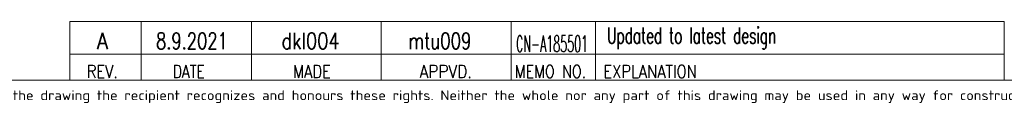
# Model space of a CAD drawing. Header units: inches. Extents: x 0 to 23760, y -13 to 16800.
# Tile 124 of 223: x 10091 to 16160, y 39 to 561. Entities that reach past the tile are written whole.
import ezdxf

# ---------------------------------------------------------------- set-up
doc = ezdxf.new("R2010")
doc.units = ezdxf.units.IN
doc.layers.add('210', color=7, linetype='Continuous', true_color=0xffffff)
doc.layers.add('254', color=7, linetype='Continuous', true_color=0xffffff)
doc.styles.add('iso-1', font='isocp.shx')
doc.styles.add('latin_extended', font='simplex.shx')

msp = doc.modelspace()

# ---------------------------------------------------------------- linework, layer by layer
at = {"layer": '210', "color": 7, "linetype": 'Continuous', "lineweight": 18}
msp.add_line((200, 200), (23560, 200), dxfattribs=at)
at = {"layer": '254', "color": 7, "linetype": 'Continuous', "lineweight": 18}
for p, q in [((10399.98, 201.481), (10399.98, 561.481)), ((16159.996, 360), (10399.996, 360))]:
    msp.add_line(p, q, dxfattribs=at)
at = {"layer": '254', "color": 7, "linetype": 'Continuous', "lineweight": 13}
msp.add_line((16159.99, 561.481), (10399.99, 561.481), dxfattribs=at)
at = {"layer": '254', "color": 3, "linetype": 'Continuous', "lineweight": 18}
for p, q in [((10839.98, 561.481), (10839.98, 201.481)), ((11519.98, 201.481), (11519.98, 561.481)), ((12319.98, 561.481), (12319.98, 201.481)), ((13119.98, 201.481), (13119.98, 561.481)), ((13639.98, 561.481), (13639.98, 201.481))]:
    msp.add_line(p, q, dxfattribs=at)
at = {"layer": '254', "color": 3, "linetype": 'Continuous', "lineweight": 13}
for p, q in [((16159.98, 201.481), (16159.971, 561.481)), ((16160, 200), (10400, 200))]:
    msp.add_line(p, q, dxfattribs=at)

# ---------------------------------------------------------------- texts
at = {"layer": '210', "color": 211, "linetype": 'Continuous', "lineweight": 13, "insert": (7369.968, 59.059), "char_height": 60, "attachment_point": 7, "line_spacing_factor": 0.963855, "style": 'iso-1'}
msp.add_mtext('\\W1.2083;Copyright Wärtsilä. All rights reserved. By taking possession of the drawing the recipient recognizes and honours these rights. Neither the whole nor any part of this drawing may be used in any way for construction, fabrication, marketing or any other', dxfattribs=at)
at = {"layer": '254', "color": 3, "linetype": 'Continuous', "lineweight": 18, "char_height": 100, "attachment_point": 7, "line_spacing_factor": 0.963855, "style": 'latin_extended'}
for s, insert in [('\\W0.8818;A', (10567.586, 392.298)), ('\\W0.7376;8.9.2021', (10931.507, 392.298)), ('\\W0.8021;dkl004', (11704.986, 392.298)), ('\\W0.7468;mtu009', (12488.099, 392.298)), ('\\W0.6187;Updated to latest design', (13711.929, 392.298)), ('\\W0.5007;CN-A185501', (13150.348, 374.797))]:
    msp.add_mtext(s, dxfattribs=dict(at, insert=insert))
at = {"layer": '254', "color": 211, "linetype": 'Continuous', "lineweight": 18, "char_height": 80, "attachment_point": 7, "line_spacing_factor": 0.963855, "style": 'latin_extended'}
for s, insert in [('\\W0.8203;REV.', (10504.99, 213.766)), ('\\W0.7715;DATE', (11035.239, 213.766)), ('\\W0.8285;MADE', (11775.677, 213.766)), ('\\W0.8648;APPVD.', (12556.116, 213.766)), ('\\W0.8075;MEMO NO.', (13142.991, 213.766)), ('\\W0.8275;EXPLANATION', (13688.85, 213.766))]:
    msp.add_mtext(s, dxfattribs=dict(at, insert=insert))

doc.saveas('drawing.dxf')
